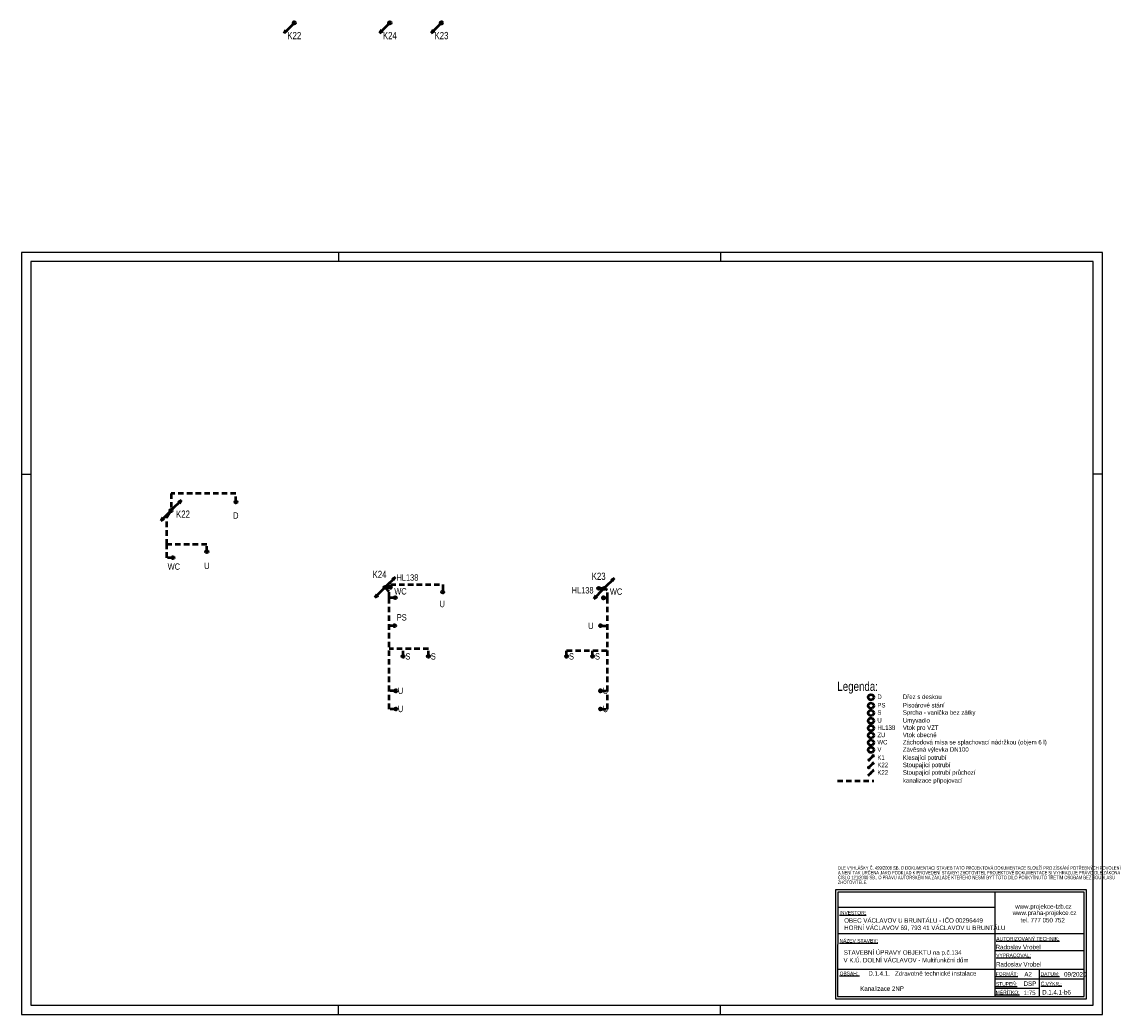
# Model space of a CAD drawing. Header units: millimetres. Extents: x 198383 to 706415, y -768832 to -310514.
# Tile 40 of 40: x 260305 to 304878, y -351442 to -310514. Entities that reach past the tile are written whole.
import ezdxf
from ezdxf.enums import TextEntityAlignment as Align

# ---------------------------------------------------------------- set-up
doc = ezdxf.new("R2010")
doc.units = ezdxf.units.MM
doc.linetypes.add('KAN_PRIPOJOVACI', pattern=[24, 15, -9])
doc.layers.add('rez', color=251, linetype='Continuous')
for name, color, linetype, lineweight in [('ZTI-DSP-formaty', 102, 'Continuous', 25), ('ZTI-DSP-kan_st_splaskova-stavajici_stav', 12, 'Continuous', 50), ('ZTI-DSP-kanal_pripojovaci', 130, 'KAN_PRIPOJOVACI', 50), ('ZTI-DSP-Popis1', 104, 'Continuous', 25), ('ZTI-DSP-Popis4', 140, 'Continuous', 40), ('ZTI-DSP-st_popis', 140, 'Continuous', 50)]:
    doc.layers.add(name, color=color, linetype=linetype, lineweight=lineweight)
doc.layers.add('ZTI-DSP-zar_predmety-tecky-stavajici_stav', color=7, linetype='Continuous', lineweight=50, plot=False)
doc.styles.add('ARIAL', font='IC-SIMPLEX.SHX', dxfattribs={"width": 0.8})
doc.styles.add('Arial N', font='ARIALN.TTF')
doc.styles.get("Standard").update_dxf_attribs({"font": 'ic-simplex.shx', "width": 0.8})

# ---------------------------------------------------------------- blocks, each defined once
blk = doc.blocks.new('*U635')
at = {"color": 0, "linetype": 'ByBlock', "lineweight": -2, "ltscale": 15}
for p, q in [((-35.36, -35.36), (-424.26, -424.26)), ((-424.26, -424.26), (-344.71, -291.68)), ((-291.68, -344.71), (-424.26, -424.26))]:
    blk.add_line(p, q, dxfattribs=at)
blk.add_circle((0, 0), 50, dxfattribs=at)
blk = doc.blocks.new('*U636')
at = {"color": 0, "linetype": 'ByBlock', "lineweight": -2, "ltscale": 15}
for p, q in [((-35.36, -35.36), (-424.26, -424.26)), ((-424.26, -424.26), (-344.71, -291.68)), ((-291.68, -344.71), (-424.26, -424.26))]:
    blk.add_line(p, q, dxfattribs=at)
blk.add_circle((0, 0), 50, dxfattribs=at)
blk = doc.blocks.new('*U637')
at = {"color": 0, "linetype": 'ByBlock', "lineweight": -2, "ltscale": 15}
for p, q in [((-35.36, -35.36), (-424.26, -424.26)), ((-424.26, -424.26), (-344.71, -291.68)), ((-291.68, -344.71), (-424.26, -424.26))]:
    blk.add_line(p, q, dxfattribs=at)
blk.add_circle((0, 0), 50, dxfattribs=at)
blk = doc.blocks.new('*U225')
at = {"color": 0, "linetype": 'ByBlock', "lineweight": -2, "ltscale": 15}
blk.add_circle((0, 0), 50, dxfattribs=at)
blk = doc.blocks.new('*U227')
at = {"color": 0, "linetype": 'ByBlock', "lineweight": -2, "ltscale": 15}
blk.add_circle((0, 0), 50, dxfattribs=at)
blk = doc.blocks.new('*U214')
at = {"color": 0, "linetype": 'ByBlock', "lineweight": -2, "ltscale": 15}
blk.add_circle((0, 0), 50, dxfattribs=at)
blk = doc.blocks.new('*U215')
at = {"color": 0, "linetype": 'ByBlock', "lineweight": -2, "ltscale": 15}
blk.add_circle((0, 0), 50, dxfattribs=at)
blk = doc.blocks.new('*U216')
at = {"color": 0, "linetype": 'ByBlock', "lineweight": -2, "ltscale": 15}
blk.add_circle((0, 0), 50, dxfattribs=at)
blk = doc.blocks.new('*U224')
at = {"color": 0, "linetype": 'ByBlock', "lineweight": -2, "ltscale": 15}
blk.add_circle((0, 0), 50, dxfattribs=at)
blk = doc.blocks.new('*U236')
at = {"color": 0, "linetype": 'ByBlock', "lineweight": -2, "ltscale": 15}
blk.add_circle((0, 0), 50, dxfattribs=at)
blk = doc.blocks.new('*U217')
at = {"color": 0, "linetype": 'ByBlock', "lineweight": -2, "ltscale": 15}
blk.add_circle((0, 0), 50, dxfattribs=at)
blk = doc.blocks.new('*U218')
at = {"color": 0, "linetype": 'ByBlock', "lineweight": -2, "ltscale": 15}
blk.add_circle((0, 0), 50, dxfattribs=at)
blk = doc.blocks.new('*U219')
at = {"color": 0, "linetype": 'ByBlock', "lineweight": -2, "ltscale": 15}
blk.add_circle((0, 0), 50, dxfattribs=at)
blk = doc.blocks.new('*U221')
at = {"color": 0, "linetype": 'ByBlock', "lineweight": -2, "ltscale": 15}
blk.add_circle((0, 0), 50, dxfattribs=at)
blk = doc.blocks.new('*U222')
at = {"color": 0, "linetype": 'ByBlock', "lineweight": -2, "ltscale": 15}
blk.add_circle((0, 0), 50, dxfattribs=at)
blk = doc.blocks.new('*U223')
at = {"color": 0, "linetype": 'ByBlock', "lineweight": -2, "ltscale": 15}
blk.add_circle((0, 0), 50, dxfattribs=at)
blk = doc.blocks.new('*U235')
at = {"color": 0, "linetype": 'ByBlock', "lineweight": -2, "ltscale": 15}
blk.add_circle((0, 0), 50, dxfattribs=at)
blk = doc.blocks.new('*U220')
at = {"color": 0, "linetype": 'ByBlock', "lineweight": -2, "ltscale": 15}
blk.add_circle((0, 0), 50, dxfattribs=at)
blk = doc.blocks.new('*U644')
at = {"color": 0, "linetype": 'ByBlock', "lineweight": -2, "ltscale": 15}
for p, q in [((35.36, 35.36), (424.26, 424.26)), ((424.26, 424.26), (291.68, 344.71)), ((344.71, 291.68), (424.26, 424.26)), ((-35.36, -35.36), (-424.26, -424.26)), ((-424.26, -424.26), (-344.71, -291.68)), ((-291.68, -344.71), (-424.26, -424.26))]:
    blk.add_line(p, q, dxfattribs=at)
blk.add_circle((0, 0), 50, dxfattribs=at)
blk = doc.blocks.new('*U645')
at = {"color": 0, "linetype": 'ByBlock', "lineweight": -2, "ltscale": 15}
for p, q in [((35.36, 35.36), (424.26, 424.26)), ((424.26, 424.26), (291.68, 344.71)), ((344.71, 291.68), (424.26, 424.26)), ((-35.36, -35.36), (-424.26, -424.26)), ((-424.26, -424.26), (-344.71, -291.68)), ((-291.68, -344.71), (-424.26, -424.26))]:
    blk.add_line(p, q, dxfattribs=at)
blk.add_circle((0, 0), 50, dxfattribs=at)
blk = doc.blocks.new('*U226')
at = {"color": 0, "linetype": 'ByBlock', "lineweight": -2, "ltscale": 15}
blk.add_circle((0, 0), 50, dxfattribs=at)
blk = doc.blocks.new('*U646')
at = {"color": 0, "linetype": 'ByBlock', "lineweight": -2, "ltscale": 15}
for p, q in [((35.36, 35.36), (424.26, 424.26)), ((424.26, 424.26), (291.68, 344.71)), ((344.71, 291.68), (424.26, 424.26)), ((-35.36, -35.36), (-424.26, -424.26)), ((-424.26, -424.26), (-344.71, -291.68)), ((-291.68, -344.71), (-424.26, -424.26))]:
    blk.add_line(p, q, dxfattribs=at)
blk.add_circle((0, 0), 50, dxfattribs=at)
blk = doc.blocks.new('*U847', base_point=(44572.5, 0))
at = {"layer": 'ZTI-DSP-formaty', "linetype": 'Continuous', "ltscale": 15}
for p, q in [((44572.5, 31407.75), (0, 31407.75)), ((0, 31407.75), (0, 0)), ((13072.5, 31407.75), (13072.5, 31032.75)), ((28822.5, 31407.75), (28822.5, 31032.75)), ((44572.5, 0), (44572.5, 31407.75)), ((44197.5, 31032.75), (375, 31032.75)), ((375, 31032.75), (375, 375)), ((44197.5, 375), (44197.5, 31032.75)), ((0, 22275), (375, 22275)), ((44572.5, 22275), (44197.5, 22275)), ((0, 0), (44572.5, 0)), ((375, 375), (44197.5, 375)), ((13072.5, 0), (13072.5, 375)), ((28822.5, 0), (28822.5, 375))]:
    blk.add_line(p, q, dxfattribs=at)
blk = doc.blocks.new('*U881')
at = {"color": 0, "linetype": 'ByBlock', "lineweight": -2, "ltscale": 15}
blk.add_circle((0, 0), 50, dxfattribs=at)
blk = doc.blocks.new('*U971', base_point=(6983, 2695))
at = {"color": 0, "linetype": 'ByBlock', "lineweight": -2, "ltscale": 15}
blk.add_circle((6933, 2645), 50, dxfattribs=at)
blk = doc.blocks.new('*U972', base_point=(50, 50))
at = {"color": 0, "linetype": 'ByBlock', "lineweight": -2, "ltscale": 15}
for p, q in [((-35, -35), (-424, -424)), ((-424, -424), (-345, -292)), ((-292, -345), (-424, -424))]:
    blk.add_line(p, q, dxfattribs=at)
blk.add_circle((0, 0), 50, dxfattribs=at)
blk = doc.blocks.new('*U993', base_point=(6983, 2695))
at = {"color": 0, "linetype": 'ByBlock', "lineweight": -2, "ltscale": 15}
blk.add_circle((6933, 2645), 50, dxfattribs=at)
blk = doc.blocks.new('*U994', base_point=(6983, 2695))
at = {"color": 0, "linetype": 'ByBlock', "lineweight": -2, "ltscale": 15}
blk.add_circle((6933, 2645), 50, dxfattribs=at)
blk = doc.blocks.new('*U995', base_point=(424, 424))
at = {"color": 0, "linetype": 'ByBlock', "lineweight": -2, "ltscale": 15}
for p, q in [((35, 35), (424, 424)), ((424, 424), (292, 345)), ((345, 292), (424, 424))]:
    blk.add_line(p, q, dxfattribs=at)
blk.add_circle((0, 0), 50, dxfattribs=at)
blk = doc.blocks.new('*U998', base_point=(424, 424))
at = {"color": 0, "linetype": 'ByBlock', "lineweight": -2, "ltscale": 15}
for p, q in [((35, 35), (424, 424)), ((424, 424), (292, 345)), ((345, 292), (424, 424)), ((-35, -35), (-424, -424)), ((-424, -424), (-345, -292)), ((-292, -345), (-424, -424))]:
    blk.add_line(p, q, dxfattribs=at)
blk.add_circle((0, 0), 50, dxfattribs=at)
blk = doc.blocks.new('*U1001', base_point=(6983, 2695))
at = {"color": 0, "linetype": 'ByBlock', "lineweight": -2, "ltscale": 15}
blk.add_circle((6933, 2645), 50, dxfattribs=at)
blk = doc.blocks.new('*U1002', base_point=(6983, 2695))
at = {"color": 0, "linetype": 'ByBlock', "lineweight": -2, "ltscale": 15}
blk.add_circle((6933, 2645), 50, dxfattribs=at)
blk = doc.blocks.new('*U1003', base_point=(6983, 2695))
at = {"color": 0, "linetype": 'ByBlock', "lineweight": -2, "ltscale": 15}
blk.add_circle((6933, 2645), 50, dxfattribs=at)
blk = doc.blocks.new('*U1004', base_point=(6983, 2695))
at = {"color": 0, "linetype": 'ByBlock', "lineweight": -2, "ltscale": 15}
blk.add_circle((6933, 2645), 50, dxfattribs=at)
blk = doc.blocks.new('*U1005', base_point=(6983, 2695))
at = {"color": 0, "linetype": 'ByBlock', "lineweight": -2, "ltscale": 15}
blk.add_circle((6933, 2645), 50, dxfattribs=at)

msp = doc.modelspace()

# ---------------------------------------------------------------- linework, layer by layer
at = {"layer": 'rez', "color": 7, "linetype": 'Continuous'}
for p, q in [((293868.547, -346307.34), (293865.617, -350799.214)), ((304225.328, -346307.34), (293868.547, -346307.34)), ((304222.398, -350799.214), (304225.328, -346307.34)), ((293961.019, -346399.812), (293958.088, -350706.743)), ((304132.857, -346399.812), (293961.019, -346399.812)), ((300449.978, -350706.743), (300452.909, -346399.812)), ((304129.926, -350706.743), (304132.857, -346399.812)), ((300452.909, -347034.711), (293961.019, -347034.712)), ((293958.088, -348106.319), (300449.978, -348106.319)), ((293958.088, -348106.319), (300449.978, -348106.319)), ((300449.978, -348106.319), (304129.926, -348106.319)), ((300449.978, -348812.213), (304129.926, -348812.213)), ((293958.088, -349577.719), (300449.978, -349577.719)), ((300449.978, -349577.719), (304129.926, -349577.719)), ((302280.501, -350706.743), (302280.501, -349577.719)), ((300449.978, -349979.076), (304129.926, -349979.076)), ((293958.088, -350706.743), (304129.926, -350706.743)), ((300449.978, -350357.97), (302280.501, -350357.97)), ((293865.617, -350799.214), (304222.398, -350799.214))]:
    msp.add_line(p, q, dxfattribs=at)
at = {"layer": 'ZTI-DSP-kanal_pripojovaci', "ltscale": 15}
msp.add_line((293947.196, -341816.176), (295447.196, -341816.176), dxfattribs=at)
for points in [[(269146.297, -329965.488), (266469.121, -329965.488), (266469.121, -330668.111)], [(269146.297, -330319.086), (269146.297, -329965.488)], [(266287.317, -332071.212), (266287.317, -330943.939), (266469.121, -330668.111)], [(266543.839, -332617.563), (266287.317, -332617.563), (266287.317, -332071.212)], [(267943.84, -332367.557), (267943.84, -332071.212), (266287.317, -332071.212)], [(275295.03, -333837.695), (275516.888, -333725.963), (277673.826, -333725.963), (277673.826, -334027.536)], [(275295.03, -333837.695), (275514.205, -333837.498)], [(275456.844, -334266.356), (275456.844, -334022.334), (275295.03, -333837.695)], [(275456.844, -338102.5), (275456.844, -334266.356)], [(275710.436, -334266.356), (275456.844, -334266.356)], [(284328.892, -333880.038), (284109.717, -333880.235)], [(284304.541, -334269.109), (284470.587, -334269.109)], [(284470.587, -334269.109), (284470.587, -333957.645), (284328.892, -333880.038)], [(284470.587, -338102.5), (284470.587, -334269.109)], [(275686.797, -335418.633), (275456.844, -335418.633)], [(284184.089, -335417.764), (284470.587, -335417.764)], [(277085.112, -336367.629), (275456.844, -336367.629)], [(276035.105, -336682.242), (276035.105, -336367.629)], [(277085.112, -336682.242), (277085.112, -336367.629)], [(282782.6, -336682.242), (282782.6, -336435.552), (284470.587, -336435.552)], [(283855.105, -336682.242), (283855.105, -336435.552)], [(275733.827, -338102.5), (275456.844, -338102.5)], [(275456.844, -338852.494), (275456.844, -338102.5)], [(284183.816, -338852.494), (284470.587, -338852.494), (284470.587, -338102.5)], [(284183.816, -338102.5), (284470.587, -338102.5)], [(275733.827, -338852.494), (275456.844, -338852.494)]]:
    msp.add_lwpolyline(points, dxfattribs=at)

# ---------------------------------------------------------------- block references
at = {"layer": 'ZTI-DSP-formaty', "ltscale": 15}
msp.add_blockref('*U847', (304877.537, -351441.578), dxfattribs=at)
at = {"layer": 'ZTI-DSP-kan_st_splaskova-stavajici_stav', "ltscale": 15, "rotation": 360}
for name, p in [('*U637', (271552.04, -310564.341)), ('*U636', (275491.581, -310564.341)), ('*U635', (277619.839, -310564.341)), ('*U646', (266469.121, -330668.111)), ('*U644', (275295.03, -333837.695)), ('*U645', (284328.892, -333880.038))]:
    msp.add_blockref(name, p, dxfattribs=at)
at = {"layer": 'ZTI-DSP-kan_st_splaskova-stavajici_stav', "ltscale": 15}
for name, p, xscale, yscale, zscale in [('*U972', (295447.196, -340761.849), 0.4744192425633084, 0.4744192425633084, 0.4744192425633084), ('*U995', (295447.196, -341063.911), 0.4744192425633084, 0.4744192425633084, 0.4744192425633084), ('*U998', (295447.196, -341373.198), 0.2651650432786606, 0.2651650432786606, 0.2651650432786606)]:
    msp.add_blockref(name, p, dxfattribs=dict(at, xscale=xscale, yscale=yscale, zscale=zscale))
at = {"layer": 'ZTI-DSP-zar_predmety-tecky-stavajici_stav', "ltscale": 15}
for name, p, rotation in [('*U227', (269146.297, -330319.086), 270), ('*U225', (267943.84, -332367.557), 270), ('*U226', (266543.839, -332617.563), 269.9999999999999), ('*U881', (275514.205, -333837.498), 179.9999999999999), ('*U881', (284109.717, -333880.235), 359.9999999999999), ('*U223', (275710.436, -334266.356), 270), ('*U222', (277673.826, -334027.536), 270), ('*U224', (284304.541, -334269.109), 270), ('*U235', (275686.785, -335417.913), 270), ('*U236', (284184.089, -335417.764), 270), ('*U219', (276035.105, -336682.242), 270), ('*U218', (277085.112, -336682.242), 270), ('*U217', (282782.6, -336682.242), 270), ('*U216', (283855.105, -336682.242), 270), ('*U221', (275733.827, -338102.5), 270), ('*U215', (284183.816, -338102.5), 270), ('*U220', (275733.827, -338852.494), 269.9999999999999), ('*U214', (284183.816, -338852.494), 269.9999999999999)]:
    msp.add_blockref(name, p, dxfattribs=dict(at, rotation=rotation))
at = {"layer": 'ZTI-DSP-zar_predmety-tecky-stavajici_stav', "ltscale": 15, "xscale": 2.25, "yscale": 2.25, "zscale": 2.25}
for name, p in [('*U971', (295447.196, -338253.428)), ('*U993', (295447.196, -338602.352)), ('*U994', (295447.196, -338902.352)), ('*U1001', (295447.196, -339226.68)), ('*U1002', (295447.196, -339526.68)), ('*U1003', (295447.196, -339826.68)), ('*U1004', (295447.196, -340126.68)), ('*U1005', (295447.196, -340426.68))]:
    msp.add_blockref(name, p, dxfattribs=at)

# ---------------------------------------------------------------- texts
at = {"layer": 'rez', "style": 'Arial N'}
for s, height, p in [('%%UINVESTOR:', 147.95401, (294038.478, -347324.199)), ('www.praha-projekce.cz', 184.94252, (301174.781, -347344.673)), ('www.projekce-tzb.cz', 184.94252, (301282.419, -347084.845)), ('OBEC VÁCLAVOV U BRUNTÁLU - IČO 00296449', 184.94252, (294229.427, -347661.83)), ('tel. 777 050 752', 184.94252, (301509.601, -347648.657)), ('HORNÍ VÁCLAVOV 69, 793 41 VÁCLAVOV U BRUNTÁLU', 184.94252, (294229.222, -347964.057)), ('%%UNÁZEV STAVBY:', 147.95401, (294034.26, -348480.646)), ('%%UAUTORIZOVANÝ TECHNIK:', 147.95401, (300499.63, -348399.832)), ('STAVEBNÍ ÚPRAVY OBJEKTU na p.č.134', 184.94252, (294210.381, -348982.306)), ('%%UVYPRACOVAL:', 147.95401, (300499.63, -349083.51)), ('Radoslav Vrobel', 184.94252, (300475.535, -348759.244)), ('V K.Ú. DOLNÍ VÁCLAVOV - Multifunkční dům', 184.94252, (294201.579, -349298.437)), ('Radoslav Vrobel', 184.94252, (300493.575, -349470.044)), ('%%UOBSAH: ', 147.954, (294041.016, -349827.887)), ('D.1.4.1.   Zdravotně technické instalace', 184.94252, (295226.119, -349845.821)), ('%%UFORMÁT:', 147.954, (300478.658, -349853.354)), ('A2', 184.9425, (301658.844, -349879.862)), ('%%UDATUM:', 147.954, (302328.405, -349852.659)), ('09/2020', 184.9425, (303299.678, -349883.538)), ('Kanalizace 2NP', 184.94252, (294887.32, -350471.82)), ('%%USTUPEŇ:', 147.954, (300486.915, -350260.715)), ('DSP', 184.9425, (301629.997, -350267.15)), ('%%UČ.VÝKR.:', 147.95401, (302333.874, -350255.562)), ('%%UMĚŘÍTKO:', 147.95401, (300479.301, -350610.013)), ('1:75', 184.9425, (301629.997, -350646.044)), ('D.1.4.1-b6', 184.9425, (302394.494, -350623.004))]:
    msp.add_text(s, height=height, dxfattribs=at).set_placement(p)
at = {"layer": 'ZTI-DSP-Popis1', "ltscale": 15, "width": 0.8}
for s, p in [('D', (295597.196, -338440.928)), ('Dřez s deskou', (296647.196, -338440.928)), ('PS', (295597.196, -338789.852)), ('Pisoárové stání', (296647.196, -338789.852)), ('S', (295597.196, -339089.852)), ('Sprcha - vanička bez zátky', (296647.196, -339089.852)), ('U', (295597.196, -339414.18)), ('HL138', (295597.196, -339714.18)), ('Vtok pro VZT', (296647.196, -339714.18)), ('Umyvadlo', (296647.196, -339414.18)), ('ZU', (295597.196, -340014.18)), ('Vtok obecně', (296647.196, -340014.18)), ('V', (295597.196, -340614.18)), ('WC', (295597.196, -340314.18)), ('Záchodová mísa se splachovací nádržkou (objem 6 l)', (296647.196, -340314.18)), ('Závěsná výlevka DN100', (296647.196, -340614.18)), ('K1', (295597.196, -340949.349)), ('Klesající potrubí', (296647.196, -340949.349)), ('K22', (295597.196, -341251.411)), ('K22', (295597.196, -341560.698)), ('Stoupající potrubí', (296647.196, -341251.411)), ('Stoupající potrubí průchozí', (296647.196, -341560.698)), ('kanalizace připojovací', (296647.196, -341891.176))]:
    msp.add_text(s, height=187.5, dxfattribs=at).set_placement(p)
at = {"layer": 'ZTI-DSP-Popis1', "ltscale": 30, "insert": (293969.046, -346068.932), "char_height": 143.697355, "width": 10622.3621, "attachment_point": 7, "line_spacing_factor": 0.822857}
msp.add_mtext('\\A1;\\pxql;DLE VYHLÁŠKY Č. 499/2006 SB. O DOKUMENTACI STAVEB TATO PROJEKTOVÁ DOKUMENTACE SLOUŽÍ PRO ZÍSKÁNÍ POTŘEBNÝCH POVOLENÍ A NENÍ TAK URČENA JAKO PODKLAD K PROVEDENÍ STAVBY! ZHOTOVITEL PROJEKTOVÉ DOKUMENTACE SI VYHRAZUJE PRÁVO DLE ZÁKONA ČÍSLO 121/2000 SB., O PRÁVU AUTORSKÉM NA ZÁKLADĚ KTERÉHO NESMÍ BÝT TOTO DÍLO POSKYTNUTO TŘETÍM OSOBÁM BEZ SOUHLASU ZHOTOVITELE.', dxfattribs=at)
at = {"layer": 'ZTI-DSP-Popis4', "ltscale": 15, "width": 0.8}
for s, p in [('D', (269141.386, -330875.273)), ('WC', (266584.135, -332981.886)), ('U', (267942.554, -332952.844)), ('HL138', (276216.229, -333431.268)), ('WC', (275930.088, -334001.045)), ('HL138', (283441.486, -333958.563)), ('WC', (284822.258, -334013.625)), ('U', (277651.096, -334525.403)), ('PS', (275981.608, -335073.553)), ('U', (283778.594, -335426.713)), ('S', (276235.105, -336682.242)), ('S', (277285.112, -336682.242)), ('S', (282982.6, -336682.242)), ('S', (284055.105, -336682.242)), ('U', (275933.827, -338102.5)), ('U', (284383.816, -338102.5)), ('U', (275933.827, -338852.494)), ('U', (284383.816, -338852.494))]:
    msp.add_text(s, height=262.5, dxfattribs=at).set_placement(p, align=Align.MIDDLE)
msp.add_text('Legenda:', height=375, dxfattribs=at).set_placement((293947.196, -338103.428))
at = {"layer": 'ZTI-DSP-st_popis', "ltscale": 15, "style": 'ARIAL', "width": 0.8}
for s, p in [('K22', (271552.04, -311089.341)), ('K24', (275491.581, -311089.341)), ('K23', (277619.839, -311089.341)), ('K22', (266961.19, -330819.817)), ('K24', (275065.457, -333304.661)), ('K23', (284103.475, -333379.731))]:
    msp.add_text(s, height=300, dxfattribs=at).set_placement(p, align=Align.MIDDLE_CENTER)

doc.saveas('drawing.dxf')
